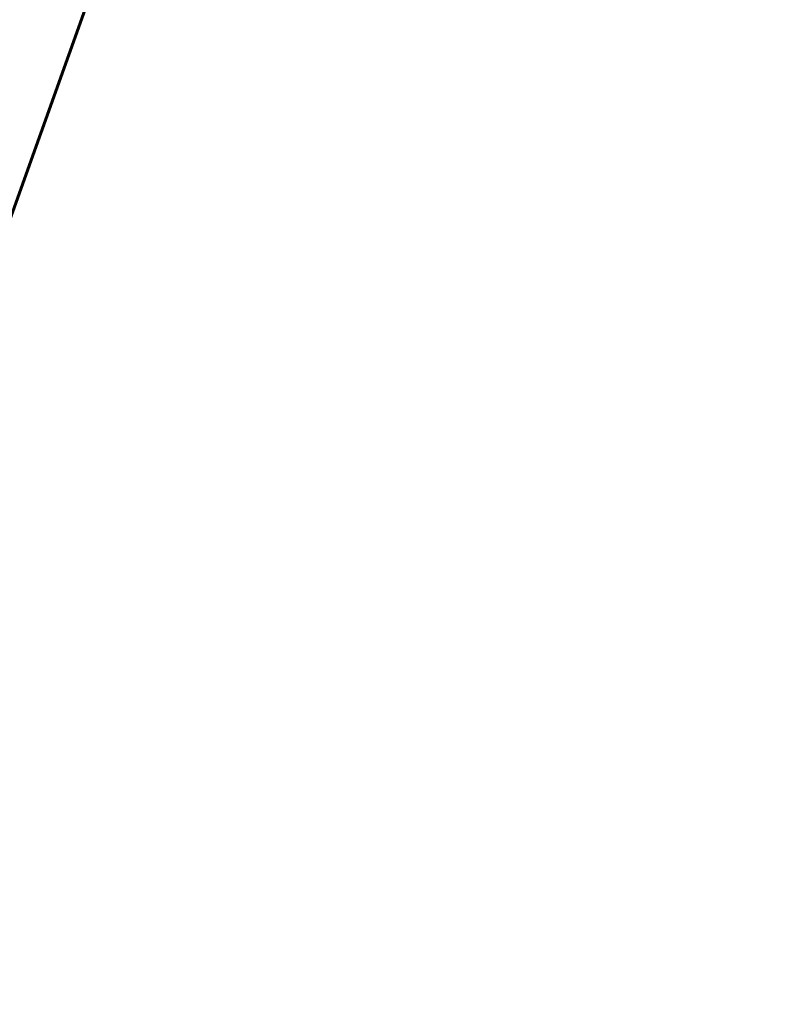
# Model space of a CAD drawing. Header units: metres. Extents: x 136326 to 137932, y 453212 to 454725.
# Tile 79 of 92: x 136776 to 136823, y 454297 to 454359. Entities that reach past the tile are written whole.
import ezdxf

# ---------------------------------------------------------------- set-up
doc = ezdxf.new("R2010")
doc.units = ezdxf.units.M
doc.layers.add('-DR-alg-bladkaders viewports', color=7, linetype='Continuous', lineweight=60)
doc.layers.add('-DR-v-vh-arc-asfalt opbreken', color=252, linetype='Continuous', lineweight=9)

msp = doc.modelspace()

# ---------------------------------------------------------------- hatches: boundary and pattern name
at = {"layer": '-DR-v-vh-arc-asfalt opbreken'}
h = msp.add_hatch(dxfattribs=at)
h.set_pattern_fill('AVH-ASFALT_LAAG1-D', color=256, scale=30, angle=90, pattern_type=2)
h.set_pattern_definition([(220.33562535, (0, 0), (0.5825374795, -0.6860394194), []), (280.33562535, (0, 0), (0.885396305, 0.1614725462), [])])
edge = h.paths.add_edge_path()
edge.add_line((136770.545, 454397.834), (136770.149, 454397.959))
edge.add_line((136770.149, 454397.959), (136769.523, 454395.971))
edge.add_line((136769.523, 454395.971), (136767.546, 454389.831))
edge.add_line((136767.546, 454389.831), (136765.437, 454383.135))
edge.add_line((136765.437, 454383.135), (136764.993, 454381.745))
edge.add_line((136764.993, 454381.745), (136761.967, 454372.117))
edge.add_line((136761.967, 454372.117), (136761.967, 454372.116))
edge.add_line((136761.967, 454372.116), (136760.035, 454366.045))
edge.add_line((136760.035, 454366.045), (136756.942, 454356.149))
edge.add_line((136756.942, 454356.149), (136746.648, 454323.458))
edge.add_line((136746.648, 454323.458), (136746.94, 454323.357))
edge.add_arc((132463.741, 455704.591), 4500.4, 342.126672, 342.475503)
edge.add_line((136755.27, 454349.46), (136770.545, 454397.834))
edge = h.paths.add_edge_path()
edge.add_line((136774.881, 454396.472), (136772.548, 454397.205))
edge.add_line((136772.548, 454397.205), (136757.272, 454348.827))
edge.add_arc((132463.741, 455704.591), 4502.5, 342.129926, 342.475503, ccw=False)
edge.add_line((136749.017, 454322.956), (136751.47, 454322.165))
edge.add_line((136751.47, 454322.165), (136753.209, 454327.695))
edge.add_line((136753.209, 454327.695), (136764.4, 454363.196))
edge.add_line((136764.4, 454363.196), (136766.738, 454370.66))
edge.add_line((136766.738, 454370.66), (136771.102, 454384.558))
edge.add_line((136771.102, 454384.558), (136773.559, 454392.315))
edge.add_line((136773.559, 454392.315), (136774.881, 454396.472))
h.paths.add_polyline_path([(136773.151, 454399.112), (136775.487, 454398.379), (136778.093, 454406.577), (136781.805, 454418.333), (136785.308, 454429.373), (136780.56, 454430.88), (136776.152, 454416.917), (136771.323, 454401.688), (136770.749, 454399.866), (136771.147, 454399.742), (136774.961, 454411.82), (136776.964, 454411.188)])

# ---------------------------------------------------------------- linework, layer by layer
at = {"layer": '-DR-alg-bladkaders viewports'}
msp.add_lwpolyline([(136823.357, 454480.592), (136757.911, 454297.452), (136709.237, 454314.846), (136774.682, 454497.986)], close=True, dxfattribs=at)

doc.saveas('drawing.dxf')
